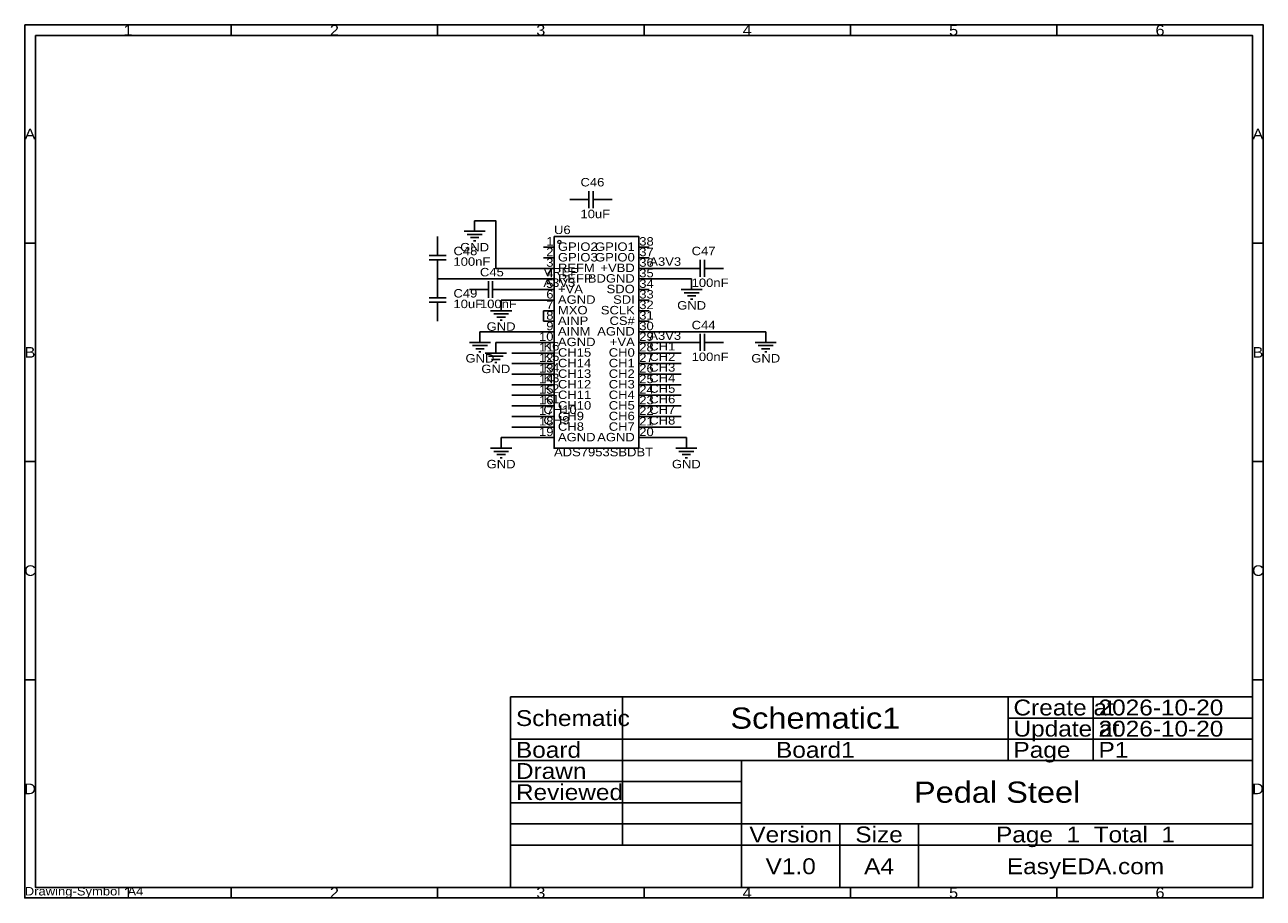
# Model space of a CAD drawing. Header units: millimetres. Extents: x 0 to 297, y 0 to 210.
import ezdxf
from ezdxf.enums import TextEntityAlignment as Align

# ---------------------------------------------------------------- set-up
doc = ezdxf.new("R2010")
doc.units = ezdxf.units.MM
doc.header["$MEASUREMENT"] = 0
doc.styles.get("Standard").update_dxf_attribs({"font": 'arial.ttf'})

msp = doc.modelspace()

# ---------------------------------------------------------------- linework, layer by layer
at = {"color": 1, "true_color": 0xa00000}
for points in [[(0, 209.55), (0, 0), (297.18, 0), (297.18, 209.55)], [(2.54, 207.01), (2.54, 2.54), (294.64, 2.54), (294.64, 207.01)], [(127, 158.75), (127, 107.95), (147.32, 107.95), (147.32, 158.75)]]:
    msp.add_lwpolyline(points, close=True, dxfattribs=at)
for points in [[(49.53, 209.55), (49.53, 207.01)], [(99.06, 209.55), (99.06, 207.01)], [(148.59, 209.55), (148.59, 207.01)], [(198.12, 209.55), (198.12, 207.01)], [(247.65, 209.55), (247.65, 207.01)], [(135.38, 165.61), (135.38, 169.67)], [(136.4, 169.67), (136.4, 165.61)], [(133.35, 167.64), (135.38, 167.64)], [(136.4, 167.64), (138.43, 167.64)], [(105.41, 160.02), (110.49, 160.02)], [(106.17, 159.26), (109.73, 159.26)], [(106.93, 158.5), (108.97, 158.5)], [(107.7, 157.73), (108.2, 157.73)], [(0, 157.16), (2.54, 157.16)], [(99.06, 154.18), (99.06, 156.21)], [(297.18, 157.16), (294.64, 157.16)], [(97.03, 154.18), (101.09, 154.18)], [(101.09, 153.16), (97.03, 153.16)], [(99.06, 151.13), (99.06, 153.16)], [(162.05, 149.1), (162.05, 153.16)], [(163.07, 153.16), (163.07, 149.1)], [(160.02, 151.13), (162.05, 151.13)], [(163.07, 151.13), (165.1, 151.13)], [(99.06, 144.02), (99.06, 146.05)], [(109.22, 146.05), (111.25, 146.05)], [(111.25, 144.02), (111.25, 148.08)], [(112.27, 148.08), (112.27, 144.02)], [(112.27, 146.05), (114.3, 146.05)], [(157.48, 146.05), (162.56, 146.05)], [(97.03, 144.02), (101.09, 144.02)], [(101.09, 143), (97.03, 143)], [(99.06, 140.97), (99.06, 143)], [(158.24, 145.29), (161.8, 145.29)], [(159, 144.53), (161.04, 144.53)], [(159.77, 143.76), (160.27, 143.76)], [(111.76, 140.97), (116.84, 140.97)], [(112.52, 140.21), (116.08, 140.21)], [(113.28, 139.45), (115.32, 139.45)], [(114.05, 138.68), (114.55, 138.68)], [(162.05, 131.32), (162.05, 135.38)], [(163.07, 135.38), (163.07, 131.32)], [(106.68, 133.35), (111.76, 133.35)], [(107.44, 132.59), (111, 132.59)], [(108.2, 131.83), (110.24, 131.83)], [(108.97, 131.06), (109.47, 131.06)], [(110.49, 130.81), (115.57, 130.81)], [(160.02, 133.35), (162.05, 133.35)], [(163.07, 133.35), (165.1, 133.35)], [(175.26, 133.35), (180.34, 133.35)], [(176.02, 132.59), (179.58, 132.59)], [(176.78, 131.83), (178.82, 131.83)], [(177.55, 131.06), (178.05, 131.06)], [(111.25, 130.05), (114.81, 130.05)], [(112.01, 129.29), (114.05, 129.29)], [(112.78, 128.52), (113.28, 128.52)], [(111.76, 107.95), (116.84, 107.95)], [(112.52, 107.19), (116.08, 107.19)], [(156.21, 107.95), (161.29, 107.95)], [(156.97, 107.19), (160.53, 107.19)], [(0, 104.78), (2.54, 104.78)], [(113.28, 106.43), (115.32, 106.43)], [(114.05, 105.66), (114.55, 105.66)], [(157.73, 106.43), (159.77, 106.43)], [(158.5, 105.66), (159, 105.66)], [(297.18, 104.78), (294.64, 104.78)], [(0, 52.39), (2.54, 52.39)], [(297.18, 52.39), (294.64, 52.39)], [(143.45, 48.26), (116.59, 48.26)], [(116.59, 48.26), (116.59, 38.1)], [(143.45, 38.1), (143.45, 48.26)], [(235.98, 48.26), (143.45, 48.26)], [(143.45, 48.26), (143.45, 38.1)], [(235.98, 38.1), (235.98, 48.26)], [(256.39, 48.26), (235.98, 48.26)], [(235.98, 48.26), (235.98, 43.18)], [(256.39, 43.18), (256.39, 48.26)], [(294.64, 48.26), (256.39, 48.26)], [(256.39, 48.26), (256.39, 43.18)], [(294.64, 43.18), (294.64, 48.26)], [(235.98, 43.18), (256.39, 43.18)], [(256.39, 43.18), (235.98, 43.18)], [(235.98, 43.18), (235.98, 38.1)], [(256.39, 43.18), (294.64, 43.18)], [(256.39, 38.1), (256.39, 43.18)], [(294.64, 43.18), (256.39, 43.18)], [(256.39, 43.18), (256.39, 38.1)], [(294.64, 38.1), (294.64, 43.18)], [(116.59, 38.1), (143.45, 38.1)], [(143.45, 38.1), (116.59, 38.1)], [(116.59, 38.1), (116.59, 33.02)], [(143.45, 38.1), (235.98, 38.1)], [(143.45, 33.02), (143.45, 38.1)], [(235.98, 38.1), (143.45, 38.1)], [(143.45, 38.1), (143.45, 33.02)], [(235.98, 38.1), (256.39, 38.1)], [(235.98, 33.02), (235.98, 38.1)], [(256.39, 38.1), (235.98, 38.1)], [(235.98, 38.1), (235.98, 33.02)], [(256.39, 38.1), (294.64, 38.1)], [(256.39, 33.02), (256.39, 38.1)], [(294.64, 38.1), (256.39, 38.1)], [(256.39, 38.1), (256.39, 33.02)], [(294.64, 33.02), (294.64, 38.1)], [(116.59, 33.02), (143.45, 33.02)], [(143.45, 33.02), (116.59, 33.02)], [(116.59, 33.02), (116.59, 27.94)], [(143.45, 33.02), (235.98, 33.02)], [(143.45, 27.94), (143.45, 33.02)], [(172.02, 33.02), (143.45, 33.02)], [(143.45, 33.02), (143.45, 27.94)], [(172.02, 27.94), (172.02, 33.02)], [(294.64, 33.02), (172.02, 33.02)], [(172.02, 33.02), (172.02, 17.78)], [(235.98, 33.02), (256.39, 33.02)], [(256.39, 33.02), (294.64, 33.02)], [(294.64, 17.78), (294.64, 33.02)], [(116.59, 27.94), (143.45, 27.94)], [(143.45, 27.94), (116.59, 27.94)], [(116.59, 27.94), (116.59, 22.86)], [(143.45, 27.94), (172.02, 27.94)], [(143.45, 22.86), (143.45, 27.94)], [(172.02, 27.94), (143.45, 27.94)], [(143.45, 27.94), (143.45, 22.86)], [(172.02, 22.86), (172.02, 27.94)], [(116.59, 22.86), (143.45, 22.86)], [(143.45, 22.86), (116.59, 22.86)], [(116.59, 22.86), (116.59, 17.78)], [(143.45, 22.86), (172.02, 22.86)], [(143.45, 17.78), (143.45, 22.86)], [(172.02, 22.86), (143.45, 22.86)], [(143.45, 22.86), (143.45, 17.78)], [(172.02, 17.78), (172.02, 22.86)], [(116.59, 17.78), (143.45, 17.78)], [(143.45, 17.78), (116.59, 17.78)], [(116.59, 17.78), (116.59, 12.7)], [(143.45, 17.78), (172.02, 17.78)], [(143.45, 12.7), (143.45, 17.78)], [(172.02, 17.78), (143.45, 17.78)], [(143.45, 17.78), (143.45, 12.7)], [(172.02, 17.78), (294.64, 17.78)], [(172.02, 12.7), (172.02, 17.78)], [(195.56, 17.78), (172.02, 17.78)], [(172.02, 17.78), (172.02, 12.7)], [(195.56, 12.7), (195.56, 17.78)], [(214.43, 17.78), (195.56, 17.78)], [(195.56, 17.78), (195.56, 12.7)], [(214.43, 12.7), (214.43, 17.78)], [(294.64, 17.78), (214.43, 17.78)], [(214.43, 17.78), (214.43, 12.7)], [(294.64, 12.7), (294.64, 17.78)], [(116.59, 12.7), (143.45, 12.7)], [(172.02, 12.7), (116.59, 12.7)], [(116.59, 12.7), (116.59, 2.54)], [(143.45, 12.7), (172.02, 12.7)], [(172.02, 12.7), (195.56, 12.7)], [(172.02, 2.54), (172.02, 12.7)], [(195.56, 12.7), (172.02, 12.7)], [(172.02, 12.7), (172.02, 2.54)], [(195.56, 12.7), (214.43, 12.7)], [(195.56, 2.54), (195.56, 12.7)], [(214.43, 12.7), (195.56, 12.7)], [(195.56, 12.7), (195.56, 2.54)], [(214.43, 12.7), (294.64, 12.7)], [(214.43, 2.54), (214.43, 12.7)], [(294.64, 12.7), (214.43, 12.7)], [(214.43, 12.7), (214.43, 2.54)], [(294.64, 2.54), (294.64, 12.7)], [(49.53, 0), (49.53, 2.54)], [(99.06, 0), (99.06, 2.54)], [(116.59, 2.54), (172.02, 2.54)], [(148.59, 0), (148.59, 2.54)], [(172.02, 2.54), (195.56, 2.54)], [(195.56, 2.54), (214.43, 2.54)], [(198.12, 0), (198.12, 2.54)], [(214.43, 2.54), (294.64, 2.54)], [(247.65, 0), (247.65, 2.54)]]:
    msp.add_lwpolyline(points, dxfattribs=at)
at = {"color": 1, "true_color": 0x880000}
for points in [[(130.81, 167.64), (133.35, 167.64)], [(140.97, 167.64), (138.43, 167.64)], [(107.95, 162.56), (107.95, 160.02)], [(99.06, 158.75), (99.06, 156.21)], [(124.46, 156.21), (127, 156.21)], [(149.86, 156.21), (147.32, 156.21)], [(124.46, 153.67), (127, 153.67)], [(149.86, 153.67), (147.32, 153.67)], [(99.06, 148.59), (99.06, 151.13)], [(99.06, 148.59), (99.06, 146.05)], [(124.46, 151.13), (127, 151.13)], [(124.46, 148.59), (127, 148.59)], [(149.86, 151.13), (147.32, 151.13)], [(149.86, 148.59), (147.32, 148.59)], [(157.48, 151.13), (160.02, 151.13)], [(160.02, 148.59), (160.02, 146.05)], [(167.64, 151.13), (165.1, 151.13)], [(106.68, 146.05), (109.22, 146.05)], [(116.84, 146.05), (114.3, 146.05)], [(124.46, 146.05), (127, 146.05)], [(149.86, 146.05), (147.32, 146.05)], [(114.3, 143.51), (114.3, 140.97)], [(124.46, 143.51), (127, 143.51)], [(149.86, 143.51), (147.32, 143.51)], [(99.06, 138.43), (99.06, 140.97)], [(124.46, 140.97), (127, 140.97)], [(149.86, 140.97), (147.32, 140.97)], [(124.46, 138.43), (127, 138.43)], [(149.86, 138.43), (147.32, 138.43)], [(109.22, 135.89), (109.22, 133.35)], [(124.46, 135.89), (127, 135.89)], [(149.86, 135.89), (147.32, 135.89)], [(177.8, 135.89), (177.8, 133.35)], [(113.03, 133.35), (113.03, 130.81)], [(124.46, 133.35), (127, 133.35)], [(124.46, 130.81), (127, 130.81)], [(149.86, 133.35), (147.32, 133.35)], [(149.86, 130.81), (147.32, 130.81)], [(157.48, 133.35), (160.02, 133.35)], [(167.64, 133.35), (165.1, 133.35)], [(124.46, 128.27), (127, 128.27)], [(149.86, 128.27), (147.32, 128.27)], [(124.46, 125.73), (127, 125.73)], [(149.86, 125.73), (147.32, 125.73)], [(124.46, 123.19), (127, 123.19)], [(149.86, 123.19), (147.32, 123.19)], [(124.46, 120.65), (127, 120.65)], [(149.86, 120.65), (147.32, 120.65)], [(124.46, 118.11), (127, 118.11)], [(149.86, 118.11), (147.32, 118.11)], [(124.46, 115.57), (127, 115.57)], [(124.46, 113.03), (127, 113.03)], [(149.86, 115.57), (147.32, 115.57)], [(149.86, 113.03), (147.32, 113.03)], [(114.3, 110.49), (114.3, 107.95)], [(124.46, 110.49), (127, 110.49)], [(149.86, 110.49), (147.32, 110.49)], [(158.75, 110.49), (158.75, 107.95)]]:
    msp.add_lwpolyline(points, dxfattribs=at)
at = {"color": 1, "true_color": 0x008800}
for points in [[(107.95, 162.56), (113.03, 162.56), (113.03, 151.13), (124.46, 151.13)], [(124.46, 148.59), (99.06, 148.59)], [(149.86, 151.13), (157.48, 151.13)], [(149.86, 148.59), (160.02, 148.59)], [(124.46, 146.05), (116.84, 146.05)], [(124.46, 143.51), (114.3, 143.51)], [(124.46, 140.97), (124.46, 138.43)], [(124.46, 135.89), (109.22, 135.89)], [(177.8, 135.89), (149.86, 135.89)], [(124.46, 133.35), (113.03, 133.35)], [(124.46, 130.81), (116.84, 130.81)], [(149.86, 133.35), (157.48, 133.35)], [(149.86, 130.81), (157.48, 130.81)], [(124.46, 128.27), (116.84, 128.27)], [(149.86, 128.27), (157.48, 128.27)], [(124.46, 125.73), (116.84, 125.73)], [(149.86, 125.73), (157.48, 125.73)], [(124.46, 123.19), (116.84, 123.19)], [(149.86, 123.19), (157.48, 123.19)], [(124.46, 120.65), (116.84, 120.65)], [(149.86, 120.65), (157.48, 120.65)], [(124.46, 118.11), (116.84, 118.11)], [(149.86, 118.11), (157.48, 118.11)], [(124.46, 115.57), (116.84, 115.57)], [(124.46, 113.03), (116.84, 113.03)], [(149.86, 115.57), (157.48, 115.57)], [(149.86, 113.03), (157.48, 113.03)], [(124.46, 110.49), (114.3, 110.49)], [(149.86, 110.49), (158.75, 110.49)]]:
    msp.add_lwpolyline(points, dxfattribs=at)
at = {"color": 1, "lineweight": 0, "true_color": 0xa00000}
msp.add_circle((128.27, 157.48), 0.381, dxfattribs=at)

# ---------------------------------------------------------------- texts
at = {"color": 1, "true_color": 0xa00000, "width": 1.1}
for s, height, p in [('1', 2.54, (24.77, 208.28)), ('2', 2.54, (74.3, 208.28)), ('3', 2.54, (123.83, 208.28)), ('4', 2.54, (173.35, 208.28)), ('5', 2.54, (222.88, 208.28)), ('6', 2.54, (272.42, 208.28)), ('A', 2.54, (1.27, 183.36)), ('A', 2.54, (295.91, 183.36)), ('B', 2.54, (1.27, 130.97)), ('B', 2.54, (295.91, 130.97)), ('C', 2.54, (1.27, 78.58)), ('C', 2.54, (295.91, 78.58)), ('Schematic1', 5.08, (189.71, 43.18)), ('Board1', 3.81, (189.71, 35.56)), ('D', 2.54, (1.27, 26.19)), ('Pedal Steel', 5.08, (233.33, 25.4)), ('D', 2.54, (295.91, 26.19)), ('Version', 3.81, (183.79, 15.24)), ('Size', 3.81, (204.99, 15.24)), ('Page  1  Total  1', 3.81, (254.53, 15.24)), ('V1.0', 3.81, (183.79, 7.62)), ('A4', 3.81, (204.99, 7.62)), ('EasyEDA.com', 3.81, (254.53, 7.62)), ('1', 2.54, (24.77, 1.27)), ('2', 2.54, (74.3, 1.27)), ('3', 2.54, (123.83, 1.27)), ('4', 2.54, (173.35, 1.27)), ('5', 2.54, (222.88, 1.27)), ('6', 2.54, (272.42, 1.27))]:
    msp.add_text(s, height=height, dxfattribs=at).set_placement(p, align=Align.MIDDLE_CENTER)
at = {"color": 1, "true_color": 0x000080, "width": 1.1}
for s, p in [('C46', (133.35, 170.18)), ('10uF', (133.35, 162.56)), ('U6', (127, 158.75)), ('C48', (102.87, 153.67)), ('C47', (160.02, 153.67)), ('100nF', (102.87, 151.13)), ('C45', (109.22, 148.59)), ('100nF', (160.02, 146.05)), ('C49', (102.87, 143.51)), ('10uF', (102.87, 140.97)), ('100nF', (109.22, 140.97)), ('C44', (160.02, 135.89)), ('100nF', (160.02, 128.27)), ('ADS7953SBDBT', (127, 105.41)), ('Drawing-Symbol_A4', (0, 0))]:
    msp.add_text(s, height=2.032, dxfattribs=at).set_placement(p, align=Align.BOTTOM_LEFT)
at = {"color": 1, "true_color": 0x000000, "width": 1.1}
for s, height, p in [('1', 2.03, (126.87, 155.98)), ('2', 2.03, (126.87, 153.44)), ('GPIO1', 2.032, (146.38, 154.71)), ('GPIO0', 2.032, (146.38, 152.17)), ('3', 2.03, (126.87, 150.9)), ('+VBD', 2.032, (146.38, 149.63)), ('4', 2.03, (126.87, 148.36)), ('BDGND', 2.032, (146.38, 147.09)), ('5', 2.03, (126.87, 145.82)), ('6', 2.03, (126.87, 143.28)), ('SDO', 2.032, (146.38, 144.55)), ('7', 2.03, (126.87, 140.74)), ('SDI', 2.032, (146.38, 142.01)), ('8', 2.03, (126.87, 138.2)), ('SCLK', 2.032, (146.38, 139.47)), ('9', 2.03, (126.87, 135.66)), ('AGND', 2.032, (146.38, 134.39)), ('CS#', 2.032, (146.38, 136.93)), ('10', 2.032, (126.87, 133.12)), ('+VA', 2.032, (146.38, 131.85)), ('11', 2.032, (126.87, 130.58)), ('CH0', 2.032, (146.38, 129.31)), ('12', 2.032, (126.87, 128.04)), ('13', 2.032, (126.87, 125.5)), ('CH1', 2.032, (146.38, 126.77)), ('14', 2.032, (126.87, 122.96)), ('CH2', 2.032, (146.38, 124.23)), ('15', 2.032, (126.87, 120.42)), ('CH3', 2.032, (146.38, 121.69)), ('CH4', 2.032, (146.38, 119.15)), ('16', 2.032, (126.87, 117.88)), ('CH5', 2.032, (146.38, 116.61)), ('17', 2.032, (126.87, 115.34)), ('CH6', 2.032, (146.38, 114.07)), ('18', 2.032, (126.87, 112.8)), ('19', 2.032, (126.87, 110.26)), ('CH7', 2.032, (146.38, 111.53)), ('AGND', 2.032, (146.38, 108.99))]:
    msp.add_text(s, height=height, dxfattribs=at).set_placement(p, align=Align.BOTTOM_RIGHT)
for s, p in [('38', (147.45, 155.98)), ('GPIO2', (127.94, 154.71)), ('GPIO3', (127.94, 152.17)), ('37', (147.45, 153.44)), ('REFM', (127.94, 149.63)), ('36', (147.45, 150.9)), ('REFP', (127.94, 147.09)), ('35', (147.45, 148.36)), ('+VA', (127.94, 144.55)), ('34', (147.45, 145.82)), ('33', (147.45, 143.28)), ('AGND', (127.94, 142.01)), ('32', (147.45, 140.74)), ('MXO', (127.94, 139.47)), ('31', (147.45, 138.2)), ('AINP', (127.94, 136.93)), ('AINM', (127.94, 134.39)), ('30', (147.45, 135.66)), ('AGND', (127.94, 131.85)), ('29', (147.45, 133.12)), ('CH15', (127.94, 129.31)), ('28', (147.45, 130.58)), ('CH14', (127.94, 126.77)), ('27', (147.45, 128.04)), ('26', (147.45, 125.5)), ('CH13', (127.94, 124.23)), ('25', (147.45, 122.96)), ('CH12', (127.94, 121.69)), ('CH11', (127.94, 119.15)), ('24', (147.45, 120.42)), ('CH10', (127.94, 116.61)), ('23', (147.45, 117.88)), ('CH9', (127.94, 114.07)), ('22', (147.45, 115.34)), ('CH8', (127.94, 111.53)), ('21', (147.45, 112.8)), ('20', (147.45, 110.26)), ('AGND', (127.94, 108.99))]:
    msp.add_text(s, height=2.032, dxfattribs=at).set_placement(p, align=Align.BOTTOM_LEFT)
at = {"color": 1, "true_color": 0x000080, "width": 1.1}
for p in [(107.95, 156.21), (107.95, 156.21), (160.02, 142.24), (160.02, 142.24), (114.3, 137.16), (114.3, 137.16), (109.22, 129.54), (109.22, 129.54), (113.03, 127), (113.03, 127), (177.8, 129.54), (177.8, 129.54), (114.3, 104.14), (114.3, 104.14), (158.75, 104.14), (158.75, 104.14)]:
    msp.add_text('GND', height=2.032, dxfattribs=at).set_placement(p, align=Align.MIDDLE_CENTER)
at = {"color": 1, "true_color": 0x0000ff, "width": 1.1}
for s, p in [('A3V3', (149.86, 151.13)), ('VREF', (124.46, 148.59)), ('A3V3', (124.46, 146.05)), ('A3V3', (149.86, 133.35)), ('K6', (124.46, 130.81)), ('K5', (124.46, 128.27)), ('CH1', (149.86, 130.81)), ('CH2', (149.86, 128.27)), ('K4', (124.46, 125.73)), ('CH3', (149.86, 125.73)), ('K3', (124.46, 123.19)), ('CH4', (149.86, 123.19)), ('K2', (124.46, 120.65)), ('CH5', (149.86, 120.65)), ('K1', (124.46, 118.11)), ('CH6', (149.86, 118.11)), ('CH10', (124.46, 115.57)), ('CH7', (149.86, 115.57)), ('CH9', (124.46, 113.03)), ('CH8', (149.86, 113.03))]:
    msp.add_text(s, height=2.032, dxfattribs=at).set_placement(p, align=Align.BOTTOM_LEFT)
at = {"color": 1, "true_color": 0xa00000, "width": 1.1}
for s, p in [('Create at', (237.25, 45.72)), ('2026-10-20', (257.66, 45.72)), ('Schematic', (117.86, 43.18)), ('Update at', (237.25, 40.64)), ('2026-10-20', (257.66, 40.64)), ('Board', (117.86, 35.56)), ('Page', (237.25, 35.56)), ('P1', (257.66, 35.56)), ('Drawn', (117.86, 30.48)), ('Reviewed', (117.86, 25.4))]:
    msp.add_text(s, height=3.81, dxfattribs=at).set_placement(p, align=Align.MIDDLE_LEFT)

doc.saveas('drawing.dxf')
